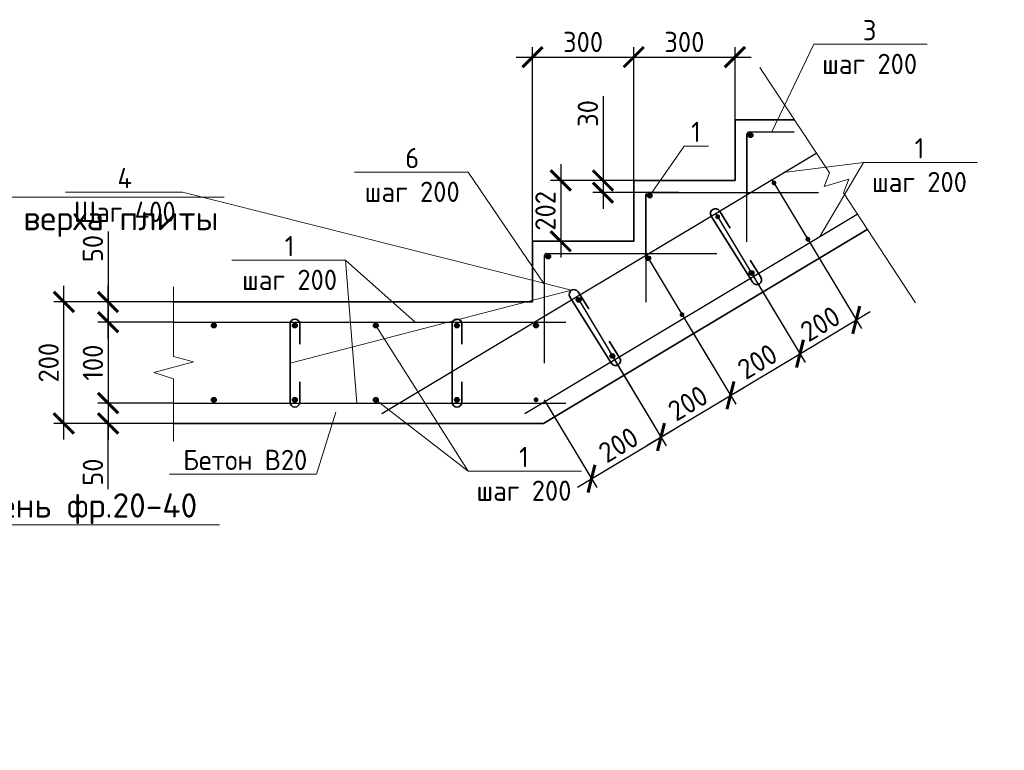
# Model space of a CAD drawing. Header units: millimetres. Extents: x 130535 to 1380046, y -52734 to 121434.
# Tile 39 of 64: x 574748 to 586900, y 5557 to 14582. Entities that reach past the tile are written whole.
import ezdxf
from ezdxf import colors
from ezdxf.entities.mleader import LeaderData, LeaderLine
from ezdxf.math import Vec2, Vec3

# ---------------------------------------------------------------- set-up
doc = ezdxf.new("R2010")
doc.units = ezdxf.units.MM
doc.linetypes.add('ACAD_ISO02W100', pattern=[15, 12, -3])
doc.layers.get('DEFPOINTS').update_dxf_attribs({"color": 1, "lineweight": 0})
for name, color, linetype, lineweight in [('Основная 0.35', 200, 'Continuous', 35), ('Основная 0.6', 142, 'Continuous', 60), ('РАЗМЕРЫ', 1, 'Continuous', 9), ('Символы 0.20', 1, 'Continuous', 20), ('Тонкая 0.20', 30, 'Continuous', 20)]:
    doc.layers.add(name, color=color, linetype=linetype, lineweight=lineweight)
doc.layers.add('пунктир', color=4, linetype='ACAD_ISO02W100')
doc.styles.add('250', font='times.ttf')
doc.styles.add('GOST-2.304_Type-B', font='GOST Common.ttf')
doc.styles.add('ГОСТ', font='isocpeur.ttf')
doc.dimstyles.new('1-2', dxfattribs={"dimtxt": 250, "dimasz": 150, "dimexe": 200, "dimexo": 0, "dimgap": 20, "dimtad": 1, "dimlfac": 0.5, "dimrnd": 1, "dimtxsty": '250', "dimblk": 'OBLIQUE', "dimcen": 100, "dimdle": 50, "dimclrd": 256, "dimclre": 256, "dimclrt": 256, "dimaunit": 1, "dimazin": 0, "dimtfac": 1, "dimtmove": 1, "dimatfit": 2, "dimfxl": 200, "dimlwd": 15, "dimlwe": 13, "dimarcsym": 0})
doc.dimstyles.new('СПДС', dxfattribs={"dimscale": 100, "dimtxt": 2.5, "dimasz": 2.5, "dimexe": 1.25, "dimexo": 0, "dimtad": 1, "dimdec": 0, "dimtxsty": 'GOST-2.304_Type-B', "dimblk": 'ARCHTICK', "dimcen": 2.5, "dimdle": 2, "dimadec": 0, "dimazin": 2, "dimtfac": 0.75, "dimtdec": 0, "dimtmove": 1, "dimatfit": 3, "dimfxl": 1, "dimtolj": 1, "dimarcsym": 1})

# ---------------------------------------------------------------- blocks, each defined once
blk = doc.blocks.new('_None')
blk = doc.blocks.new('_ArchTick')
at = {"color": 0, "linetype": 'ByBlock', "const_width": 0.15}
blk.add_lwpolyline([(-0.5, -0.5), (0.5, 0.5)], dxfattribs=at)
blk = doc.blocks.new('*D389')
at = {"layer": 'DEFPOINTS', "color": 0, "linetype": 'Continuous', "lineweight": 0, "transparency": 16777216}
for p in [(582326, 12595), (581425, 11845), (582326, 11845)]:
    blk.add_point(p, dxfattribs=at)
at = {"layer": 'РАЗМЕРЫ', "color": 0, "linetype": 'Continuous', "lineweight": -2, "transparency": 16777216}
for p, q in [((581425, 12795), (581425, 11645)), ((582326, 12595), (581300, 12595)), ((582326, 11845), (581300, 11845))]:
    blk.add_line(p, q, dxfattribs=at)
at = {"layer": 'РАЗМЕРЫ', "color": 0, "linetype": 'Continuous', "lineweight": -2, "transparency": 16777216, "xscale": 250, "yscale": 250, "zscale": 250}
for p, rotation in [((581425, 12595), 90), ((581425, 11845), 270)]:
    blk.add_blockref('_ArchTick', p, dxfattribs=dict(at, rotation=rotation))
at = {"layer": 'РАЗМЕРЫ', "color": 0, "linetype": 'Continuous', "lineweight": 0, "transparency": 16777216, "insert": (581237, 12220), "char_height": 250, "attachment_point": 5, "rotation": 90, "style": 'GOST-2.304_Type-B'}
blk.add_mtext('\\A1;202', dxfattribs=at)
blk = doc.blocks.new('*D390')
at = {"layer": 'DEFPOINTS', "color": 0, "linetype": 'Continuous', "lineweight": 0, "transparency": 16777216}
for p in [(582326, 14119), (582326, 12595), (581076, 11845)]:
    blk.add_point(p, dxfattribs=at)
at = {"layer": 'РАЗМЕРЫ', "color": 0, "linetype": 'Continuous', "lineweight": -2, "transparency": 16777216}
for p, q in [((581076, 11845), (581076, 14244)), ((582326, 12595), (582326, 14244)), ((580876, 14119), (582526, 14119))]:
    blk.add_line(p, q, dxfattribs=at)
at = {"layer": 'РАЗМЕРЫ', "color": 0, "linetype": 'Continuous', "lineweight": -2, "transparency": 16777216, "xscale": 250, "yscale": 250, "zscale": 250, "rotation": 180}
blk.add_blockref('_ArchTick', (581076, 14119), dxfattribs=at)
at = {"layer": 'РАЗМЕРЫ', "color": 0, "linetype": 'Continuous', "lineweight": -2, "transparency": 16777216, "xscale": 250, "yscale": 250, "zscale": 250}
blk.add_blockref('_ArchTick', (582326, 14119), dxfattribs=at)
at = {"layer": 'РАЗМЕРЫ', "color": 0, "linetype": 'Continuous', "lineweight": 0, "transparency": 16777216, "insert": (581701, 14306), "char_height": 250, "attachment_point": 5, "style": 'GOST-2.304_Type-B'}
blk.add_mtext('\\A1;300', dxfattribs=at)
blk = doc.blocks.new('*D391')
at = {"layer": 'DEFPOINTS', "color": 0, "linetype": 'Continuous', "lineweight": 0, "transparency": 16777216}
for p in [(583576, 14119), (583576, 13345), (582326, 12545)]:
    blk.add_point(p, dxfattribs=at)
at = {"layer": 'РАЗМЕРЫ', "color": 0, "linetype": 'Continuous', "lineweight": -2, "transparency": 16777216}
for p, q in [((582326, 12545), (582326, 14244)), ((583576, 13345), (583576, 14244)), ((582126, 14119), (583776, 14119))]:
    blk.add_line(p, q, dxfattribs=at)
at = {"layer": 'РАЗМЕРЫ', "color": 0, "linetype": 'Continuous', "lineweight": -2, "transparency": 16777216, "xscale": 250, "yscale": 250, "zscale": 250, "rotation": 180}
blk.add_blockref('_ArchTick', (582326, 14119), dxfattribs=at)
at = {"layer": 'РАЗМЕРЫ', "color": 0, "linetype": 'Continuous', "lineweight": -2, "transparency": 16777216, "xscale": 250, "yscale": 250, "zscale": 250}
blk.add_blockref('_ArchTick', (583576, 14119), dxfattribs=at)
at = {"layer": 'РАЗМЕРЫ', "color": 0, "linetype": 'Continuous', "lineweight": 0, "transparency": 16777216, "insert": (582951, 14306), "char_height": 250, "attachment_point": 5, "style": 'GOST-2.304_Type-B'}
blk.add_mtext('\\A1;300', dxfattribs=at)
blk = doc.blocks.new('*D392')
at = {"layer": 'DEFPOINTS', "color": 0, "linetype": 'Continuous', "lineweight": 0, "transparency": 16777216}
for p in [(575293, 11095), (576572, 11095), (576572, 9595)]:
    blk.add_point(p, dxfattribs=at)
at = {"layer": 'РАЗМЕРЫ', "color": 0, "linetype": 'Continuous', "lineweight": -2, "transparency": 16777216}
for p, q in [((575293, 9395), (575293, 11295)), ((576572, 11095), (575168, 11095)), ((576572, 9595), (575168, 9595))]:
    blk.add_line(p, q, dxfattribs=at)
at = {"layer": 'РАЗМЕРЫ', "color": 0, "linetype": 'Continuous', "lineweight": -2, "transparency": 16777216, "xscale": 250, "yscale": 250, "zscale": 250}
for p, rotation in [((575293, 11095), 90), ((575293, 9595), 270)]:
    blk.add_blockref('_ArchTick', p, dxfattribs=dict(at, rotation=rotation))
at = {"layer": 'РАЗМЕРЫ', "color": 0, "linetype": 'Continuous', "lineweight": 0, "transparency": 16777216, "insert": (575105, 10345), "char_height": 250, "attachment_point": 5, "rotation": 90, "style": 'GOST-2.304_Type-B'}
blk.add_mtext('\\A1;200', dxfattribs=at)
blk = doc.blocks.new('_Oblique')
at = {"layer": 'пунктир', "color": 0, "lineweight": -2}
blk.add_line((-0.5, -0.5), (0.5, 0.5), dxfattribs=at)
blk = doc.blocks.new('*D393')
at = {"layer": 'DEFPOINTS', "color": 0, "linetype": 'Continuous', "lineweight": 0, "transparency": 16777216}
for p in [(583793, 11430), (582936, 10915), (584378, 10456)]:
    blk.add_point(p, dxfattribs=at)
at = {"layer": 'РАЗМЕРЫ', "color": 0, "linetype": 'Continuous', "lineweight": -2, "transparency": 16777216}
for p, q in [((583793, 11430), (584442, 10348)), ((582936, 10915), (583585, 9834)), ((583349, 9838), (584549, 10558))]:
    blk.add_line(p, q, dxfattribs=at)
at = {"layer": 'РАЗМЕРЫ', "color": 0, "linetype": 'Continuous', "lineweight": -2, "transparency": 16777216, "xscale": 250, "yscale": 250, "zscale": 250}
for p, rotation in [((584378, 10456), 30.96375653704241), ((583520, 9941), 210.9637565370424)]:
    blk.add_blockref('_ArchTick', p, dxfattribs=dict(at, rotation=rotation))
at = {"layer": 'РАЗМЕРЫ', "color": 0, "linetype": 'Continuous', "lineweight": 0, "transparency": 16777216, "insert": (583853, 10359), "char_height": 250, "attachment_point": 5, "rotation": 30.9638, "style": 'GOST-2.304_Type-B'}
blk.add_mtext('\\A1;200', dxfattribs=at)
blk = doc.blocks.new('*D394')
at = {"layer": 'DEFPOINTS', "color": 0, "linetype": 'Continuous', "lineweight": 0, "transparency": 16777216}
for p in [(584032, 12606), (583337, 12190), (585072, 10872)]:
    blk.add_point(p, dxfattribs=at)
at = {"layer": 'РАЗМЕРЫ', "color": 0, "linetype": 'Continuous', "lineweight": -2, "transparency": 16777216}
for p, q in [((584032, 12606), (585137, 10765)), ((583337, 12190), (584442, 10348)), ((584206, 10353), (585244, 10975))]:
    blk.add_line(p, q, dxfattribs=at)
at = {"layer": 'РАЗМЕРЫ', "color": 0, "linetype": 'Continuous', "lineweight": -2, "transparency": 16777216, "xscale": 250, "yscale": 250, "zscale": 250}
for p, rotation in [((585072, 10872), 30.96375653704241), ((584378, 10456), 210.9637565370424)]:
    blk.add_blockref('_ArchTick', p, dxfattribs=dict(at, rotation=rotation))
at = {"layer": 'РАЗМЕРЫ', "color": 0, "linetype": 'Continuous', "lineweight": 0, "transparency": 16777216, "insert": (584629, 10825), "char_height": 250, "attachment_point": 5, "rotation": 30.9638, "style": 'GOST-2.304_Type-B'}
blk.add_mtext('\\A1;200', dxfattribs=at)
blk = doc.blocks.new('*D395')
at = {"layer": 'DEFPOINTS', "color": 0, "linetype": 'Continuous', "lineweight": 0, "transparency": 16777216}
for p in [(576647, 9845), (575839, 9595), (576647, 9595)]:
    blk.add_point(p, dxfattribs=at)
at = {"layer": 'РАЗМЕРЫ', "color": 0, "linetype": 'Continuous', "lineweight": -2, "transparency": 16777216}
for p, q in [((575839, 10045), (575839, 9395)), ((576647, 9845), (575714, 9845)), ((576647, 9595), (575714, 9595)), ((575839, 8781), (575839, 9595))]:
    blk.add_line(p, q, dxfattribs=at)
at = {"layer": 'РАЗМЕРЫ', "color": 0, "linetype": 'Continuous', "lineweight": -2, "transparency": 16777216, "xscale": 250, "yscale": 250, "zscale": 250}
for p, rotation in [((575839, 9845), 90), ((575839, 9595), 270)]:
    blk.add_blockref('_ArchTick', p, dxfattribs=dict(at, rotation=rotation))
at = {"layer": 'РАЗМЕРЫ', "color": 0, "linetype": 'Continuous', "lineweight": 0, "transparency": 16777216, "insert": (575652, 8993), "char_height": 250, "attachment_point": 5, "rotation": 90, "style": 'GOST-2.304_Type-B'}
blk.add_mtext('\\A1;50', dxfattribs=at)
blk = doc.blocks.new('*D396')
at = {"layer": 'DEFPOINTS', "color": 0, "linetype": 'Continuous', "lineweight": 0, "transparency": 16777216}
for p in [(575839, 11095), (576647, 11095), (576647, 10845)]:
    blk.add_point(p, dxfattribs=at)
at = {"layer": 'РАЗМЕРЫ', "color": 0, "linetype": 'Continuous', "lineweight": -2, "transparency": 16777216}
for p, q in [((575839, 11966), (575839, 11095)), ((575839, 10645), (575839, 11295)), ((576647, 11095), (575714, 11095)), ((576647, 10845), (575714, 10845))]:
    blk.add_line(p, q, dxfattribs=at)
at = {"layer": 'РАЗМЕРЫ', "color": 0, "linetype": 'Continuous', "lineweight": -2, "transparency": 16777216, "xscale": 250, "yscale": 250, "zscale": 250}
for p, rotation in [((575839, 11095), 90), ((575839, 10845), 270)]:
    blk.add_blockref('_ArchTick', p, dxfattribs=dict(at, rotation=rotation))
at = {"layer": 'РАЗМЕРЫ', "color": 0, "linetype": 'Continuous', "lineweight": 0, "transparency": 16777216, "insert": (575652, 11754), "char_height": 250, "attachment_point": 5, "rotation": 90, "style": 'GOST-2.304_Type-B'}
blk.add_mtext('\\A1;50', dxfattribs=at)
blk = doc.blocks.new('*D397')
at = {"layer": 'DEFPOINTS', "color": 0, "linetype": 'Continuous', "lineweight": 0, "transparency": 16777216}
for p in [(582480, 11675), (581622, 11161), (583520, 9941)]:
    blk.add_point(p, dxfattribs=at)
at = {"layer": 'РАЗМЕРЫ', "color": 0, "linetype": 'Continuous', "lineweight": -2, "transparency": 16777216}
for p, q in [((582480, 11675), (583585, 9834)), ((581622, 11161), (582727, 9319)), ((582491, 9324), (583692, 10044))]:
    blk.add_line(p, q, dxfattribs=at)
at = {"layer": 'РАЗМЕРЫ', "color": 0, "linetype": 'Continuous', "lineweight": -2, "transparency": 16777216, "xscale": 250, "yscale": 250, "zscale": 250}
for p, rotation in [((583520, 9941), 30.96375653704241), ((582663, 9427), 210.9637565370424)]:
    blk.add_blockref('_ArchTick', p, dxfattribs=dict(at, rotation=rotation))
at = {"layer": 'РАЗМЕРЫ', "color": 0, "linetype": 'Continuous', "lineweight": 0, "transparency": 16777216, "insert": (582995, 9845), "char_height": 250, "attachment_point": 5, "rotation": 30.9638, "style": 'GOST-2.304_Type-B'}
blk.add_mtext('\\A1;200', dxfattribs=at)
blk = doc.blocks.new('*D398')
at = {"layer": 'DEFPOINTS', "color": 0, "linetype": 'Continuous', "lineweight": 0, "transparency": 16777216}
for p in [(582029, 10483), (581221, 9886), (582663, 9427)]:
    blk.add_point(p, dxfattribs=at)
at = {"layer": 'РАЗМЕРЫ', "color": 0, "linetype": 'Continuous', "lineweight": -2, "transparency": 16777216}
for p, q in [((582029, 10483), (582727, 9319)), ((581221, 9886), (581870, 8805)), ((581634, 8809), (582834, 9529))]:
    blk.add_line(p, q, dxfattribs=at)
at = {"layer": 'РАЗМЕРЫ', "color": 0, "linetype": 'Continuous', "lineweight": -2, "transparency": 16777216, "xscale": 250, "yscale": 250, "zscale": 250}
for p, rotation in [((582663, 9427), 30.96375653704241), ((581805, 8912), 210.9637565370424)]:
    blk.add_blockref('_ArchTick', p, dxfattribs=dict(at, rotation=rotation))
at = {"layer": 'РАЗМЕРЫ', "color": 0, "linetype": 'Continuous', "lineweight": 0, "transparency": 16777216, "insert": (582138, 9330), "char_height": 250, "attachment_point": 5, "rotation": 30.9638, "style": 'GOST-2.304_Type-B'}
blk.add_mtext('\\A1;200', dxfattribs=at)
blk = doc.blocks.new('*D399')
at = {"layer": 'DEFPOINTS', "color": 0, "linetype": 'Continuous', "lineweight": 0, "transparency": 16777216}
for p in [(576399, 10845), (575839, 9845), (576399, 9845)]:
    blk.add_point(p, dxfattribs=at)
at = {"layer": 'РАЗМЕРЫ', "color": 0, "linetype": 'Continuous', "lineweight": -2, "transparency": 16777216}
for p, q in [((575839, 11045), (575839, 9645)), ((576399, 10845), (575714, 10845)), ((576399, 9845), (575714, 9845))]:
    blk.add_line(p, q, dxfattribs=at)
at = {"layer": 'РАЗМЕРЫ', "color": 0, "linetype": 'Continuous', "lineweight": -2, "transparency": 16777216, "xscale": 250, "yscale": 250, "zscale": 250}
for p, rotation in [((575839, 10845), 90), ((575839, 9845), 270)]:
    blk.add_blockref('_ArchTick', p, dxfattribs=dict(at, rotation=rotation))
at = {"layer": 'РАЗМЕРЫ', "color": 0, "linetype": 'Continuous', "lineweight": 0, "transparency": 16777216, "insert": (575652, 10345), "char_height": 250, "attachment_point": 5, "rotation": 90, "style": 'GOST-2.304_Type-B'}
blk.add_mtext('\\A1;100', dxfattribs=at)
blk = doc.blocks.new('*D400')
at = {"layer": 'DEFPOINTS', "color": 0, "linetype": 'Continuous', "lineweight": 0, "transparency": 16777216}
for p in [(582884, 12595), (581947, 12445), (582884, 12445)]:
    blk.add_point(p, dxfattribs=at)
at = {"layer": 'РАЗМЕРЫ', "color": 0, "linetype": 'Continuous', "lineweight": -2, "transparency": 16777216}
for p, q in [((581947, 13636), (581947, 12595)), ((581947, 12795), (581947, 12245)), ((582884, 12595), (581822, 12595)), ((582884, 12445), (581822, 12445))]:
    blk.add_line(p, q, dxfattribs=at)
at = {"layer": 'РАЗМЕРЫ', "color": 0, "linetype": 'Continuous', "lineweight": -2, "transparency": 16777216, "xscale": 250, "yscale": 250, "zscale": 250}
for p, rotation in [((581947, 12595), 90), ((581947, 12445), 270)]:
    blk.add_blockref('_ArchTick', p, dxfattribs=dict(at, rotation=rotation))
at = {"layer": 'РАЗМЕРЫ', "color": 0, "linetype": 'Continuous', "lineweight": 0, "transparency": 16777216, "insert": (581760, 13423), "char_height": 250, "attachment_point": 5, "rotation": 90, "style": 'GOST-2.304_Type-B'}
blk.add_mtext('\\A1;30', dxfattribs=at)

msp = doc.modelspace()

# ---------------------------------------------------------------- hatches: boundary and pattern name
at = {"layer": 'Основная 0.6', "lineweight": 30}
for points in [[(583797.8, 13155, 1), (583737.8, 13155, 1)], [(584027, 12570.9, -1), (584086, 12560.1, -1)], [(582553.6, 12408.6, 1), (582493.6, 12408.6, 1)], [(583332.5, 12154.2, -1), (583391.5, 12143.4, -1)], [(584466, 11841.4, 1), (584484.2, 11898.6, 1)], [(581300.1, 11655.5, 1), (581240.1, 11655.5, 1)], [(582475, 11639.7, -1), (582534, 11628.9, -1)], [(583770.5, 11424.1, 1), (583788.7, 11481.3, 1)], [(581617.5, 11125.2, -1), (581676.5, 11114.4, -1)], [(582913, 10909.6, 1), (582931.2, 10966.8, 1)], [(577174, 10804.6, 1), (577114, 10804.6, 1)], [(578174, 10804.6, 1), (578114, 10804.6, 1)], [(579174, 10804.6, 1), (579114, 10804.6, 1)], [(580174, 10804.6, 1), (580114, 10804.6, 1)], [(581089.7, 10804.6, -1), (581149.7, 10804.6, -1)], [(582053.9, 10397.8, 1), (582072.1, 10455, 1)], [(577174, 9886.1, 1), (577114, 9886.1, 1)], [(578174, 9886.1, 1), (578114, 9886.1, 1)], [(579174, 9886.1, 1), (579114, 9886.1, 1)], [(580174, 9886.1, 1), (580114, 9886.1, 1)], [(581090.4, 9886.1, -1), (581150.4, 9886.1, -1)]]:
    msp.add_hatch(color=256, dxfattribs=at).paths.add_polyline_path(points)

# ---------------------------------------------------------------- linework, layer by layer
at = {"layer": 'Основная 0.35'}
for p, q in [((583282, 12155.8), (583794.8, 11336.2)), ((583383.7, 12219.4), (583516.3, 12007.5)), ((583896.5, 11399.9), (583763.9, 11611.8)), ((581640.8, 11219.9), (581773.4, 11008)), ((581539.1, 11156.3), (582051.9, 10336.7)), ((578084.2, 10823.3), (578084.2, 9856.5)), ((578204.2, 10823.3), (578204.2, 10573.3)), ((580084.2, 10823.3), (580084.2, 9856.5)), ((580204.2, 10823.3), (580204.2, 10573.3)), ((582153.6, 10400.4), (582021, 10612.3)), ((578204.2, 9856.5), (578204.2, 10106.5)), ((580204.2, 9856.5), (580204.2, 10106.5))]:
    msp.add_line(p, q, dxfattribs=at)
at = {"layer": 'Основная 0.35', "ltscale": 100}
for p, q in [((581214.5, 9595.4), (585205.1, 11989.8)), ((581076, 11095.4), (576647.2, 11095.4)), ((576647.2, 9595.4), (581214.5, 9595.4))]:
    msp.add_line(p, q, dxfattribs=at)
msp.add_lwpolyline([(581076, 11095.4), (581076, 11845.4), (582326, 11845.4), (582326, 12595.4), (583576, 12595.4), (583576, 13345.4), (584306.5, 13345.4)], dxfattribs=at)
at = {"layer": 'Основная 0.35'}
for centre, start, end in [((583332.8, 12187.6), 32.03618, 212.03618), ((583845.6, 11368.1), 212.03618, 32.03618), ((581590, 11188.1), 32.03618, 212.03618), ((578144.2, 10823.3), 0, 180), ((580144.2, 10823.3), 0, 180), ((582102.8, 10368.6), 212.03618, 32.03618), ((578144.2, 9856.5), 180, 0), ((580144.2, 9856.5), 180, 0)]:
    msp.add_arc(centre, 60, start, end, dxfattribs=at)
at = {"layer": 'Основная 0.6', "lineweight": 30}
for p, q in [((583723.7, 12150.5), (583723.7, 13169.9)), ((583723.7, 11837.2), (583723.7, 13169.9)), ((583726, 12422.9), (583726, 13170.4)), ((583751, 13195.4), (584306.5, 13195.4)), ((579217.4, 9717.8), (584584, 12937.7)), ((582476, 11672.9), (582476, 12420.4)), ((582479.5, 11404), (582479.5, 12423.4)), ((582479.5, 11090.8), (582479.5, 12423.4)), ((582501, 12445.4), (583726, 12445.4)), ((582504.5, 12448.4), (584401.1, 12448.4)), ((582504.5, 12448.4), (584606.2, 12448.4)), ((580981, 9717.8), (585081.7, 12178.2)), ((581226, 10337.8), (581226, 11670.4)), ((581251, 11695.4), (583352.7, 11695.4)), ((576647.2, 10845.4), (581487.4, 10845.4)), ((576647.2, 9845.4), (581487.4, 9845.4))]:
    msp.add_line(p, q, dxfattribs=at)
for centre in [(583767.8, 13155), (582523.6, 12408.6), (581270.1, 11655.5), (582504.5, 11634.3), (583779.6, 11452.7), (581647, 11119.8), (577144, 10804.6), (578144, 10804.6), (579144, 10804.6), (580144, 10804.6), (581119.7, 10804.6), (582063, 10426.4), (577144, 9886.1), (578144, 9886.1), (579144, 9886.1), (580144, 9886.1)]:
    msp.add_circle(centre, 30, dxfattribs=at)
for centre in [(583751, 13170.4), (582501, 12420.4), (581251, 11670.4)]:
    msp.add_arc(centre, 25, 90, 180, dxfattribs=at)
at = {"layer": 'Символы 0.20'}
for p, q in [((585163.1, 12818), (584623.6, 11903.4)), ((585163.1, 12818), (585949, 12818)), ((580282.2, 9005.1), (579144, 10804.6)), ((580282.2, 9005.1), (581068, 9005.1))]:
    msp.add_line(p, q, dxfattribs=at)
at = {"layer": 'Тонкая 0.20', "linetype": 'ByBlock'}
for p, q in [((576647.2, 10422.9), (576647.2, 11281.5)), ((576647.2, 10146.3), (576647.2, 9371.7))]:
    msp.add_line(p, q, dxfattribs=at)
at = {"layer": 'Тонкая 0.20'}
for p, q in [((576892.3, 10354.6), (576402, 10222)), ((576647.2, 10422.9), (576892.3, 10354.6)), ((576402, 10222), (576647.2, 10146.3))]:
    msp.add_line(p, q, dxfattribs=at)
msp.add_lwpolyline([(583880.5, 13992.7), (584742.6, 12689), (584675.9, 12521.5), (584979.6, 12609.6), (584913, 12442.1), (585802.8, 11084.1)], dxfattribs=at)

# ---------------------------------------------------------------- dimensions: what is measured, and where the dimension line sits
at = {"layer": 'РАЗМЕРЫ', "color": 3, "linetype": 'Continuous', "lineweight": 0}
for base, p1, p2, picture, middle in [((582326, 14118.6), (581076, 11845.4), (582326, 12595.4), '*D390', (581701, 14306.1)), ((583576, 14118.6), (582326, 12545.4), (583576, 13345.4), '*D391', (582951, 14306.1))]:
    dim = msp.add_linear_dim(base=base, p1=p1, p2=p2, text='300', dimstyle='СПДС', override={"dimlfac": 0.2}, dxfattribs=at)
    dim.commit()
    dim.dimension.update_dxf_attribs({"geometry": picture, "text_midpoint": middle})
dim = msp.add_linear_dim(base=(581947, 12445.4), p1=(582883.9, 12595.4), p2=(582883.9, 12445.4), angle=90, dimstyle='СПДС', override={"dimlfac": 0.2}, dxfattribs=at)
dim.commit()
dim.dimension.update_dxf_attribs({"geometry": '*D400', "text_midpoint": (582021.3, 13423.4), "dimtype": 160})
for base, p1, p2, angle, text, picture, middle in [((581425, 11845.4), (582326, 12595.4), (582326, 11845.4), 90, '202', '*D389', (581237.5, 12220.4)), ((585072.4, 10872.3), (583337.4, 12189.8), (584031.9, 12606.5), 210.96376, '200', '*D394', (584628.7, 10824.7)), ((583520.4, 9941), (581622.4, 11160.8), (582479.9, 11675.3), 210.96376, '200', '*D397', (582995.2, 9844.6)), ((584377.9, 10455.5), (582936, 10915.1), (583793.5, 11429.6), 210.96376, '200', '*D393', (583852.7, 10359.1)), ((575292.8, 11095.4), (576572.2, 9595.4), (576572.2, 11095.4), 90, '200', '*D392', (575105.3, 10345.4)), ((575839.2, 9845.4), (576399.4, 10845.4), (576399.4, 9845.4), 90, '100', '*D399', (575651.7, 10345.4)), ((582662.9, 9426.5), (581221, 9886.1), (582029, 10483), 210.96376, '200', '*D398', (582137.7, 9330.1))]:
    dim = msp.add_linear_dim(base=base, p1=p1, p2=p2, angle=angle, text=text, dimstyle='СПДС', override={"dimlfac": 0.2}, dxfattribs=at)
    dim.commit()
    dim.dimension.update_dxf_attribs({"geometry": picture, "text_midpoint": middle})
for base, p1, p2, picture, middle in [((575839.2, 11095.4), (576647.2, 10845.4), (576647.2, 11095.4), '*D396', (575786.5, 11753.9)), ((575839.2, 9595.4), (576647.2, 9845.4), (576647.2, 9595.4), '*D395', (575839.9, 8993.2))]:
    dim = msp.add_linear_dim(base=base, p1=p1, p2=p2, angle=90, text='50', dimstyle='СПДС', override={"dimlfac": 0.2}, dxfattribs=at)
    dim.commit()
    dim.dimension.update_dxf_attribs({"geometry": picture, "text_midpoint": middle, "dimtype": 160})

# ---------------------------------------------------------------- leaders
at = {"layer": 'Символы 0.20'}
msp.add_leader([(578908.1, 9845.4), (578768.4, 11610.1)], dimstyle='1-2', override={"dimscale": 0.05, "dimgap": 20, "dimtad": 0, "dimldrblk": 'None'}, dxfattribs=at)
ml = msp.add_multileader_mtext('Standard', dxfattribs=at)
ml.set_content('3\\Pшаг 200', color=256, style='GOST-2.304_Type-B')
ml.set_leader_properties(color=256, linetype='ByLayer', lineweight=-1)
ml.set_arrow_properties(name='NONE')
ml.build(insert=Vec2(0, 0))
ml.multileader.update_dxf_attribs({"text_left_attachment_type": 6, "text_right_attachment_type": 6, "dogleg_length": 1, "arrow_head_size": 18, "scale": 20})
ctx = ml.context
ctx.base_point, ctx.scale, ctx.char_height, ctx.arrow_head_size, ctx.landing_gap_size, ctx.plane_origin = Vec3(584648.1, 14277.1), 20, 250, 18, 9, Vec3(587086.6, 15380.7)
ctx.left_attachment, ctx.right_attachment, ctx.text_align_type = 6, 6, 1
notes = []
notes.append((ctx, [(1, (1, 1, 0), (584548.1, 14277.1), (1, 0), 100, [(0, [(584028.7, 13195.4)], 0, [])])]))
ctx.mtext.insert, ctx.mtext.alignment, ctx.mtext.flow_direction = Vec3(585237.4, 14577.1), 2, 5
ml = msp.add_multileader_mtext('Standard', dxfattribs=at)
ml.set_content('1', color=256, style='GOST-2.304_Type-B')
ml.set_leader_properties(color=256, linetype='ByLayer', lineweight=-1)
ml.set_arrow_properties(name='NONE')
ml.build(insert=Vec2(0, 0))
ml.multileader.update_dxf_attribs({"text_left_attachment_type": 6, "text_right_attachment_type": 6, "dogleg_length": 1, "arrow_head_size": 18, "scale": 20})
ctx = ml.context
ctx.base_point, ctx.scale, ctx.char_height, ctx.arrow_head_size, ctx.landing_gap_size, ctx.plane_origin = Vec3(583047.3, 13020.9), 20, 250, 18, 9, Vec3(584166.6, 14847.1)
ctx.left_attachment, ctx.right_attachment, ctx.text_align_type = 6, 6, 1
notes.append((ctx, [(1, (1, 1, 0), (582947.3, 13020.9), (1, 0), 100, [(0, [(582523.6, 12408.6)], 0, [])])]))
ctx.mtext.insert, ctx.mtext.alignment, ctx.mtext.flow_direction = Vec3(583093.8, 13320.9), 2, 5
ml = msp.add_multileader_mtext('Standard', dxfattribs=at)
ml.set_content('1\\Pшаг 200', color=256, style='GOST-2.304_Type-B')
ml.set_leader_properties(color=256, linetype='ByLayer', lineweight=-1)
ml.set_arrow_properties(name='NONE')
ml.build(insert=Vec2(0, 0))
ml.multileader.update_dxf_attribs({"text_left_attachment_type": 6, "text_right_attachment_type": 6, "dogleg_length": 1, "arrow_head_size": 18, "scale": 20})
ctx = ml.context
ctx.base_point, ctx.scale, ctx.char_height, ctx.arrow_head_size, ctx.landing_gap_size, ctx.plane_origin = Vec3(585263.1, 12818), 20, 250, 18, 9, Vec3(586624.6, 13884.8)
ctx.left_attachment, ctx.right_attachment, ctx.text_align_type = 6, 6, 1
notes.append((ctx, [(1, (1, 1, 0), (585163.1, 12818), (1, 0), 100, [(0, [(584176.3, 12693.1)], 0, [])])]))
ctx.mtext.insert, ctx.mtext.alignment, ctx.mtext.flow_direction = Vec3(585852.4, 13118), 2, 5
ml = msp.add_multileader_mtext('Standard', dxfattribs=at)
ml.set_content('6\\Pшаг 200', color=256, style='GOST-2.304_Type-B')
ml.set_leader_properties(color=256, linetype='ByLayer', lineweight=-1)
ml.set_arrow_properties(name='NONE')
ml.build(insert=Vec2(0, 0))
ml.multileader.update_dxf_attribs({"text_left_attachment_type": 6, "text_right_attachment_type": 6, "dogleg_length": 1, "arrow_head_size": 18, "scale": 20})
ctx = ml.context
ctx.base_point, ctx.scale, ctx.char_height, ctx.arrow_head_size, ctx.landing_gap_size, ctx.plane_origin = Vec3(579003.1, 12697.3), 20, 250, 18, 9, Vec3(581441.6, 13800.9)
ctx.left_attachment, ctx.right_attachment, ctx.text_align_type = 6, 6, 1
notes.append((ctx, [(0, (1, 1, 0), (580281.7, 12697.3), (-1, 0), 100, [(0, [(581226, 11308.5)], 0, [])])]))
ctx.mtext.insert, ctx.mtext.alignment, ctx.mtext.flow_direction = Vec3(579592.4, 12997.3), 2, 5
at = {"layer": 'Символы 0.20', "ltscale": 100}
ml = msp.add_multileader_mtext('Standard', dxfattribs=at)
ml.set_content('Труба Тр\\Pниз трубы на 50 мм выше верха плиты', color=256, style='ГОСТ')
ml.set_leader_properties(color=256, linetype='ByLayer', lineweight=-1)
ml.set_arrow_properties(name='NONE')
ml.build(insert=Vec2(0, 0))
ml.multileader.update_dxf_attribs({"text_left_attachment_type": 6, "text_right_attachment_type": 6, "dogleg_length": 2.5, "arrow_head_size": 45, "scale": 100})
ctx = ml.context
ctx.base_point, ctx.scale, ctx.char_height, ctx.arrow_head_size, ctx.landing_gap_size, ctx.plane_origin = Vec3(569521.5, 12390.6), 100, 300, 45, 22.5, Vec3(579228, 9080.1)
ctx.left_attachment, ctx.right_attachment = 6, 6
notes.append((ctx, [(0, (1, 1, 0), (569271.5, 12390.6), (1, 0), 250, [(0, [(569736.8, 10495.1)], 0, [])])]))
ctx.mtext.insert, ctx.mtext.width, ctx.mtext.flow_direction = Vec3(569544, 12780.6), 3780.751, 5
at = {"layer": 'Символы 0.20'}
ml = msp.add_multileader_mtext('Standard', dxfattribs=at)
ml.set_content('4\\PШаг 400', color=256, style='GOST-2.304_Type-B')
ml.set_leader_properties(color=256, linetype='ByLayer', lineweight=-1)
ml.set_arrow_properties(name='NONE')
ml.build(insert=Vec2(0, 0))
ml.multileader.update_dxf_attribs({"text_left_attachment_type": 6, "text_right_attachment_type": 6, "dogleg_length": 1, "arrow_head_size": 18, "scale": 20})
ctx = ml.context
ctx.base_point, ctx.scale, ctx.char_height, ctx.arrow_head_size, ctx.landing_gap_size, ctx.plane_origin = Vec3(575430.1, 12450.3), 20, 250, 18, 9, Vec3(571938, 4400.3)
ctx.left_attachment, ctx.right_attachment, ctx.text_align_type = 6, 6, 1
notes.append((ctx, [(1, (1, 1, 0), (576758.7, 12450.3), (-1, 0), 100, [(1, [(578084.2, 10339.9), (581558.1, 11238.9)], 0, [])])]))
ctx.mtext.insert, ctx.mtext.alignment, ctx.mtext.flow_direction = Vec3(576044.4, 12750.3), 2, 5
at = {"layer": 'Символы 0.20', "ltscale": 100}
ml = msp.add_multileader_mtext('Standard', dxfattribs=at)
ml.set_content('Труба Тр\\Pниз трубы на 50 мм выше верха плиты', color=256, style='ГОСТ')
ml.set_leader_properties(color=256, linetype='ByLayer', lineweight=-1)
ml.set_arrow_properties(name='NONE')
ml.build(insert=Vec2(0, 0))
ml.multileader.update_dxf_attribs({"text_left_attachment_type": 6, "text_right_attachment_type": 6, "dogleg_length": 2.5, "arrow_head_size": 45, "scale": 100})
ctx = ml.context
ctx.base_point, ctx.scale, ctx.char_height, ctx.arrow_head_size, ctx.landing_gap_size, ctx.plane_origin = Vec3(501440.4, 12197.9), 100, 300, 45, 22.5, Vec3(511146.9, 8887.5)
ctx.left_attachment, ctx.right_attachment = 6, 6
notes.append((ctx, [(1, (1, 1, 0), (505500.4, 12197.9), (-1, 0), 250, [(0, [(506139.9, 10557.6)], 0, [])])]))
ctx.mtext.insert, ctx.mtext.width, ctx.mtext.flow_direction = Vec3(501462.9, 12587.9), 3780.751, 5
at = {"layer": 'Символы 0.20'}
ml = msp.add_multileader_mtext('Standard', dxfattribs=at)
ml.set_content('1\\P\\pq*;шаг 200', color=256, style='GOST-2.304_Type-B')
ml.set_leader_properties(color=256, linetype='ByLayer', lineweight=-1)
ml.set_arrow_properties(name='NONE')
ml.build(insert=Vec2(0, 0))
ml.multileader.update_dxf_attribs({"text_left_attachment_type": 6, "text_right_attachment_type": 6, "dogleg_length": 1, "arrow_head_size": 18, "scale": 20})
ctx = ml.context
ctx.base_point, ctx.scale, ctx.char_height, ctx.arrow_head_size, ctx.landing_gap_size, ctx.plane_origin = Vec3(577489.8, 11610.1), 20, 250, 18, 9, Vec3(582499.9, 13470.2)
ctx.left_attachment, ctx.right_attachment, ctx.text_align_type = 6, 6, 1
notes.append((ctx, [(0, (1, 1, 0), (578768.4, 11610.1), (-1, 0), 100, [(0, [(579627.9, 10845.4)], 0, [])])]))
ctx.mtext.insert, ctx.mtext.alignment, ctx.mtext.flow_direction = Vec3(578079.1, 11910.1), 2, 5
at = {"layer": 'Символы 0.20', "ltscale": 100}
ml = msp.add_multileader_mtext('Standard', dxfattribs=at)
ml.set_content('Труба Тр\\Pниз трубы в уровне верха плиты', color=256, style='ГОСТ')
ml.set_leader_properties(color=256, linetype='ByLayer', lineweight=-1)
ml.set_arrow_properties(name='NONE')
ml.build(insert=Vec2(0, 0))
ml.multileader.update_dxf_attribs({"text_left_attachment_type": 6, "text_right_attachment_type": 6, "dogleg_length": 2.5, "arrow_head_size": 45, "scale": 100})
ctx = ml.context
ctx.base_point, ctx.scale, ctx.char_height, ctx.arrow_head_size, ctx.landing_gap_size, ctx.plane_origin = Vec3(439775.3, 9734), 100, 300, 45, 22.5, Vec3(433878.8, 6423.5)
ctx.left_attachment, ctx.right_attachment = 6, 6
notes.append((ctx, [(1, (1, 1, 0), (439525.3, 9734), (1, 0), 250, [(0, [(438885.9, 8093.7)], 0, [])])]))
ctx.mtext.insert, ctx.mtext.width, ctx.mtext.flow_direction = Vec3(439797.8, 10124), 6576.024, 5
at = {"layer": 'Символы 0.20'}
ml = msp.add_multileader_mtext('Standard', dxfattribs=at)
ml.set_content('1\\Pшаг 200', color=256, style='GOST-2.304_Type-B')
ml.set_leader_properties(color=256, linetype='ByLayer', lineweight=-1)
ml.set_arrow_properties(name='NONE')
ml.build(insert=Vec2(0, 0))
ml.multileader.update_dxf_attribs({"text_left_attachment_type": 6, "text_right_attachment_type": 6, "dogleg_length": 1, "arrow_head_size": 18, "scale": 20})
ctx = ml.context
ctx.base_point, ctx.scale, ctx.char_height, ctx.arrow_head_size, ctx.landing_gap_size, ctx.plane_origin = Vec3(580382.2, 9005.1), 20, 250, 18, 9, Vec3(581743.6, 10071.8)
ctx.left_attachment, ctx.right_attachment, ctx.text_align_type = 6, 6, 1
notes.append((ctx, [(1, (1, 1, 0), (580282.2, 9005.1), (1, 0), 100, [(0, [(579144, 9886.1)], 0, [])])]))
ctx.mtext.insert, ctx.mtext.alignment, ctx.mtext.flow_direction = Vec3(580971.5, 9305.1), 2, 5
at = {"layer": 'Символы 0.20', "ltscale": 100}
ml = msp.add_multileader_mtext('Standard', dxfattribs=at)
ml.set_content('Труба Тр\\Pниз трубы в уровне верха плиты', color=256, style='ГОСТ')
ml.set_leader_properties(color=256, linetype='ByLayer', lineweight=-1)
ml.set_arrow_properties(name='NONE')
ml.build(insert=Vec2(0, 0))
ml.multileader.update_dxf_attribs({"text_left_attachment_type": 6, "text_right_attachment_type": 6, "dogleg_length": 2.5, "arrow_head_size": 45, "scale": 100})
ctx = ml.context
ctx.base_point, ctx.scale, ctx.char_height, ctx.arrow_head_size, ctx.landing_gap_size, ctx.plane_origin = Vec3(374236, 9404.1), 100, 300, 45, 22.5, Vec3(368339.5, 6093.6)
ctx.left_attachment, ctx.right_attachment = 6, 6
notes.append((ctx, [(1, (1, 1, 0), (373986, 9404.1), (1, 0), 250, [(0, [(373346.6, 7763.7)], 0, [])])]))
ctx.mtext.insert, ctx.mtext.width, ctx.mtext.flow_direction = Vec3(374258.5, 9794.1), 6442.783, 5
ml = msp.add_multileader_mtext('Standard', dxfattribs=at)
ml.set_content('Щебень фр.20-40', color=256, style='ГОСТ')
ml.set_leader_properties(color=256, linetype='ByLayer', lineweight=-1)
ml.set_arrow_properties(name='NONE')
ml.build(insert=Vec2(0, 0))
ml.multileader.update_dxf_attribs({"text_left_attachment_type": 6, "text_right_attachment_type": 6, "dogleg_length": 2.5, "arrow_head_size": 45, "scale": 100})
ctx = ml.context
ctx.base_point, ctx.scale, ctx.char_height, ctx.arrow_head_size, ctx.landing_gap_size, ctx.plane_origin = Vec3(499616, 8365.1), 100, 300, 45, 22.5, Vec3(507147.5, 5054.7)
ctx.left_attachment, ctx.right_attachment = 6, 6
notes.append((ctx, [(1, (1, 1, 0), (501501, 8365.1), (-1, 0), 250, [(0, [(503252, 9791.6)], 0, [])])]))
ctx.mtext.insert, ctx.mtext.width, ctx.mtext.flow_direction = Vec3(499638.5, 8755.1), 2129.129, 5
ml = msp.add_multileader_mtext('Standard', dxfattribs=at)
ml.set_content('Щебень фр.20-40', color=256, style='ГОСТ')
ml.set_leader_properties(color=256, linetype='ByLayer', lineweight=-1)
ml.set_arrow_properties(name='NONE')
ml.build(insert=Vec2(0, 0))
ml.multileader.update_dxf_attribs({"text_left_attachment_type": 6, "text_right_attachment_type": 6, "dogleg_length": 2.5, "arrow_head_size": 45, "scale": 100})
ctx = ml.context
ctx.base_point, ctx.scale, ctx.char_height, ctx.arrow_head_size, ctx.landing_gap_size, ctx.plane_origin = Vec3(573727.1, 8341.3), 100, 300, 45, 22.5, Vec3(567830.5, 5030.9)
ctx.left_attachment, ctx.right_attachment = 6, 6
notes.append((ctx, [(1, (1, 1, 0), (573477.1, 8341.3), (1, 0), 250, [(0, [(571726, 9767.8)], 0, [])])]))
ctx.mtext.insert, ctx.mtext.width, ctx.mtext.flow_direction = Vec3(573749.6, 8731.3), 2129.129, 5
at = {"layer": 'Символы 0.20'}
ml = msp.add_multileader_mtext('Standard', dxfattribs=at)
ml.set_content('Бетон В20', color=256, style='GOST-2.304_Type-B')
ml.set_leader_properties(color=256, linetype='ByLayer', lineweight=-1)
ml.set_arrow_properties(name='NONE')
ml.build(insert=Vec2(0, 0))
ml.multileader.update_dxf_attribs({"text_left_attachment_type": 6, "text_right_attachment_type": 6, "dogleg_length": 1, "arrow_head_size": 18, "scale": 20})
ctx = ml.context
ctx.base_point, ctx.scale, ctx.char_height, ctx.arrow_head_size, ctx.landing_gap_size, ctx.plane_origin = Vec3(576756.7, 8968.6), 20, 250, 18, 9, Vec3(578789.3, 8241.1)
ctx.left_attachment, ctx.right_attachment = 6, 6
notes.append((ctx, [(0, (1, 1, 0), (578410.3, 8968.6), (-1, 0), 100, [(0, [(578649, 9732.4)], 0, [])])]))
ctx.mtext.insert, ctx.mtext.flow_direction = Vec3(576765.7, 9268.6), 5
at = {"layer": 'Символы 0.20', "ltscale": 100}
ml = msp.add_multileader_mtext('Standard', dxfattribs=at)
ml.set_content('Щебень фр.20-40', color=256, style='ГОСТ')
ml.set_leader_properties(color=256, linetype='ByLayer', lineweight=-1)
ml.set_arrow_properties(name='NONE')
ml.build(insert=Vec2(0, 0))
ml.multileader.update_dxf_attribs({"text_left_attachment_type": 6, "text_right_attachment_type": 6, "dogleg_length": 2.5, "arrow_head_size": 45, "scale": 100})
ctx = ml.context
ctx.base_point, ctx.scale, ctx.char_height, ctx.arrow_head_size, ctx.landing_gap_size, ctx.plane_origin = Vec3(443794.3, 5890.3), 100, 300, 45, 22.5, Vec3(437897.8, 2579.9)
ctx.left_attachment, ctx.right_attachment = 6, 6
notes.append((ctx, [(1, (1, 1, 0), (443544.3, 5890.3), (1, 0), 250, [(0, [(441793.3, 7316.8)], 0, [])])]))
ctx.mtext.insert, ctx.mtext.width, ctx.mtext.flow_direction = Vec3(443816.8, 6280.3), 2129.129, 5
ml = msp.add_multileader_mtext('Standard', dxfattribs=at)
ml.set_content('Щебень фр.20-40', color=256, style='ГОСТ')
ml.set_leader_properties(color=256, linetype='ByLayer', lineweight=-1)
ml.set_arrow_properties(name='NONE')
ml.build(insert=Vec2(0, 0))
ml.multileader.update_dxf_attribs({"text_left_attachment_type": 6, "text_right_attachment_type": 6, "dogleg_length": 2.5, "arrow_head_size": 45, "scale": 100})
ctx = ml.context
ctx.base_point, ctx.scale, ctx.char_height, ctx.arrow_head_size, ctx.landing_gap_size, ctx.plane_origin = Vec3(378255, 5560.4), 100, 300, 45, 22.5, Vec3(372358.5, 2249.9)
ctx.left_attachment, ctx.right_attachment = 6, 6
notes.append((ctx, [(1, (1, 1, 0), (378005, 5560.4), (1, 0), 250, [(0, [(376254, 6986.9)], 0, [])])]))
ctx.mtext.insert, ctx.mtext.width, ctx.mtext.flow_direction = Vec3(378277.5, 5950.4), 2129.129, 5
for ctx, leaders in notes:
    for number, flags, end, landing, length, lines in leaders:
        leader = LeaderData()
        leader.index, (leader.has_last_leader_line, leader.has_dogleg_vector, leader.attachment_direction) = number, flags
        leader.last_leader_point, leader.dogleg_vector, leader.dogleg_length = Vec3(end), Vec3(landing), length
        for number, points, colour, breaks in lines:
            line = LeaderLine()
            line.index, line.vertices, line.color, line.breaks = number, Vec3.list(points), colors.encode_raw_color(colour), breaks
            leader.lines.append(line)
        ctx.leaders.append(leader)

doc.saveas('drawing.dxf')
